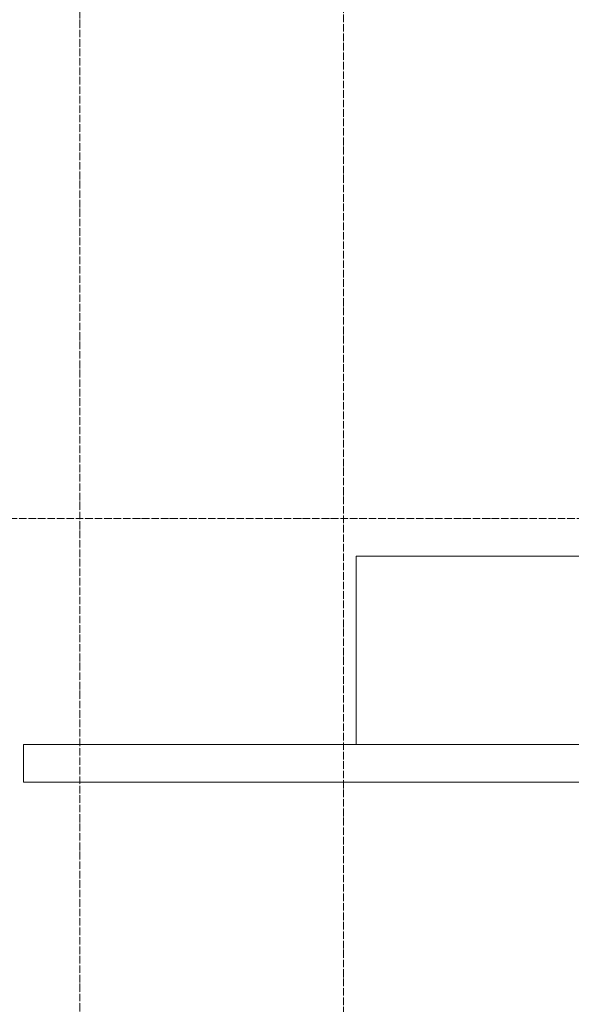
# Model space of a CAD drawing. Header units: millimetres. Extents: x 5617 to 109486, y 7718 to 230949.
# Tile 46 of 55: x 72170 to 73635, y 72910 to 75525. Entities that reach past the tile are written whole.
import ezdxf

# ---------------------------------------------------------------- set-up
doc = ezdxf.new("R2010")
doc.units = ezdxf.units.MM
doc.linetypes.add('ADSK_Линия сетки', pattern=[25, 20, -2.5, 0, -2.5])
doc.linetypes.add('Линия сетки', pattern=[25, 20, -2.5, 0, -2.5])
for name, color, linetype, lineweight in [('Оси', 7, 'Continuous', 9), ('Перекрытия', 7, 'Continuous', 18), ('Стены', 7, 'Continuous', 18)]:
    doc.layers.add(name, color=color, linetype=linetype, lineweight=lineweight)

# ---------------------------------------------------------------- blocks, each defined once
blk = doc.blocks.new('135_SLK_K3_AR_rvt-1-МКСС_K3_L23__76_050_')
at = {"layer": 'Перекрытия', "color": 254, "true_color": 0xcccccc}
for p, q in [((119483.5, 73600), (119483.5, 74100)), ((119483.5, 74100), (120549.5, 74100))]:
    blk.add_line(p, q, dxfattribs=at)
at = {"layer": 'Стены', "color": 254, "true_color": 0xcccccc}
for p, q in [((118600, 73600), (121150, 73600)), ((118600, 73600), (118600, 73500)), ((121150, 73500), (118600, 73500))]:
    blk.add_line(p, q, dxfattribs=at)

msp = doc.modelspace()

# ---------------------------------------------------------------- linework, layer by layer
at = {"layer": 'Оси', "linetype": 'Линия сетки'}
for p, q in [((72330.1, 56452.5), (72330.1, 77595)), ((73030.1, 57722.5), (73030.1, 77595))]:
    msp.add_line(p, q, dxfattribs=at)
at = {"layer": 'Оси', "linetype": 'ADSK_Линия сетки'}
msp.add_line((75100.1, 74200), (25833.1, 74200), dxfattribs=at)

# ---------------------------------------------------------------- block references
at = {"lineweight": 5}
msp.add_blockref('135_SLK_K3_AR_rvt-1-МКСС_K3_L23__76_050_', (-46419.9, 0), dxfattribs=at)

doc.saveas('drawing.dxf')
